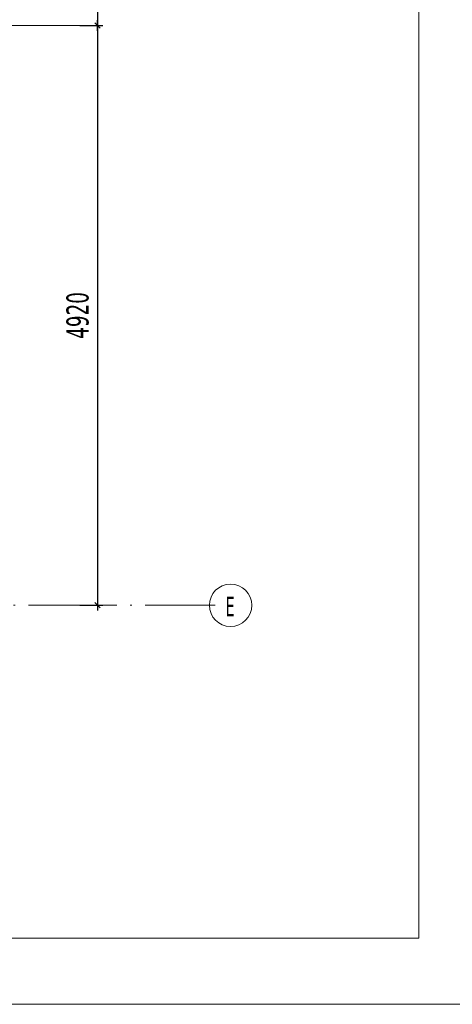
# Model space of a CAD drawing. Header units: millimetres. Extents: x 0 to 1517, y -116 to 725.
# Tile 83 of 256: x 902 to 951, y -116 to -4. Entities that reach past the tile are written whole.
import ezdxf

# ---------------------------------------------------------------- set-up
doc = ezdxf.new("R2010")
doc.units = ezdxf.units.MM
doc.linetypes.add('CADWORK_5', pattern=[13.2, 10, -1.5, 0.2, -1.5])
doc.layers.add('Ech.1_1', color=7, linetype='Continuous')
doc.layers.add('Ech.1_75', color=7, linetype='Continuous')
doc.styles.add('tahoma-', font='txt', dxfattribs={"height": 1})
doc.styles.add('tahoma-z-r', font='txt', dxfattribs={"width": 0.704918})
doc.dimstyles.new('ISO-25', dxfattribs={"dimtxt": 2.5, "dimasz": 2.5, "dimexe": 1.25, "dimexo": 0.625, "dimtad": 1, "dimtxsty": 'Standard', "dimcen": 2.5, "dimadec": 0, "dimazin": 0, "dimtfac": 1, "dimtmove": 0, "dimatfit": 3, "dimfxl": 1, "dimarcsym": 0})

# ---------------------------------------------------------------- blocks, each defined once
blk = doc.blocks.new('cw-dimension-symbol2')
at = {"color": 0, "linetype": 'Continuous', "lineweight": -2}
for p, q in [((-1, 0), (1, 0)), ((-0.5, -0.5), (0.5, 0.5))]:
    blk.add_line(p, q, dxfattribs=at)
blk = doc.blocks.new('*D197')
at = {"layer": 'Defpoints', "color": 0}
for p in [(908.67, -4.72), (908.67, -70.34), (910.67, -70.34)]:
    blk.add_point(p, dxfattribs=at)
at = {"layer": 'Ech.1_75', "color": 0, "linetype": 'Continuous', "lineweight": -2}
for p, q in [((908.67, -4.72), (911.27, -4.72)), ((910.67, -5.32), (910.67, -69.74)), ((908.67, -70.34), (911.27, -70.34))]:
    blk.add_line(p, q, dxfattribs=at)
at = {"layer": 'Ech.1_75', "color": 0, "lineweight": -2, "xscale": 0.6000000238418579, "yscale": 0.6000000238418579, "zscale": 0.6000000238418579}
for p, rotation in [((910.67, -4.72), 90), ((910.67, -70.34), 270)]:
    blk.add_blockref('cw-dimension-symbol2', p, dxfattribs=dict(at, rotation=rotation))
at = {"layer": 'Ech.1_75', "color": 7, "linetype": 'Continuous', "lineweight": 5, "insert": (908.42, -37.53), "char_height": 2.5, "attachment_point": 5, "rotation": 90, "style": 'tahoma-z-r'}
blk.add_mtext('4920', dxfattribs=at)
blk = doc.blocks.new('*D198')
at = {"layer": 'Defpoints', "color": 0}
for p in [(908.67, 38.32), (908.67, -4.72), (910.67, -4.72)]:
    blk.add_point(p, dxfattribs=at)
at = {"layer": 'Ech.1_75', "color": 0, "linetype": 'Continuous', "lineweight": -2}
for p, q in [((908.67, 38.32), (911.27, 38.32)), ((910.67, 37.72), (910.67, -4.12)), ((908.67, -4.72), (911.27, -4.72))]:
    blk.add_line(p, q, dxfattribs=at)
at = {"layer": 'Ech.1_75', "color": 0, "lineweight": -2, "xscale": 0.6000000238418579, "yscale": 0.6000000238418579, "zscale": 0.6000000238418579}
for p, rotation in [((910.67, 38.32), 90), ((910.67, -4.72), 270)]:
    blk.add_blockref('cw-dimension-symbol2', p, dxfattribs=dict(at, rotation=rotation))
at = {"layer": 'Ech.1_75', "color": 7, "linetype": 'Continuous', "lineweight": 5, "insert": (908.42, 16.8), "char_height": 2.5, "attachment_point": 5, "rotation": 90, "style": 'tahoma-z-r'}
blk.add_mtext('3230', dxfattribs=at)

msp = doc.modelspace()

# ---------------------------------------------------------------- linework, layer by layer
at = {"layer": 'Ech.1_1', "color": 7, "linetype": 'Continuous', "lineweight": 5}
msp.add_lwpolyline([(327.72, -115.512), (1516.72, -115.512), (1516.72, 725.488), (327.72, 725.488), (327.72, -115.512)], close=True, dxfattribs=at)
at = {"layer": 'Ech.1_75', "color": 7, "linetype": 'Continuous', "lineweight": 5}
msp.add_lwpolyline([(644.722, 239.316), (644.722, -108.036), (947.01, -108.036), (947.01, 239.316), (644.722, 239.316)], close=True, dxfattribs=at)
at = {"layer": 'Ech.1_75', "color": 1, "linetype": 'CADWORK_5', "lineweight": 5, "elevation": 33.333}
msp.add_lwpolyline([(885.578, -4.724), (910.673, -4.724)], dxfattribs=at)

# ---------------------------------------------------------------- dimensions: what is measured, and where the dimension line sits
at = {"layer": 'Ech.1_75', "color": 7, "linetype": 'Continuous', "lineweight": 5}
for base, p1, p2, text, picture, middle in [((910.673, -4.724), (908.673, 38.322), (908.673, -4.724), '3230', '*D198', (908.423, 16.799)), ((910.673, -70.345), (908.673, -4.724), (908.673, -70.345), '4920', '*D197', (908.423, -37.534))]:
    dim = msp.add_linear_dim(base=base, p1=p1, p2=p2, angle=270, text=text, dimstyle='ISO-25', override={"dimtxt": 2.5, "dimasz": 0.6, "dimexe": 0.6, "dimexo": 0, "dimgap": 0, "dimdec": 0, "dimlfac": 1, "dimtxsty": 'tahoma-z-r', "dimblk": 'cw-dimension-symbol2', "dimclrt": 7, "dimtmove": 2}, dxfattribs=at)
    dim.commit()
    dim.dimension.update_dxf_attribs({"geometry": picture, "text_midpoint": middle, "dimtype": 161, "text_rotation": 90})

# ---------------------------------------------------------------- next in the draw order: wipeouts: each hides what was drawn before it
at = {"linetype": 'Continuous'}
msp.add_wipeout([(925.71, -72.745), (925.725, -72.745), (925.74, -72.745), (925.756, -72.744), (925.771, -72.744), (925.786, -72.744), (925.801, -72.743), (925.816, -72.743), (925.831, -72.742), (925.846, -72.741), (925.861, -72.74), (925.876, -72.739), (925.891, -72.738), (925.906, -72.737), (925.921, -72.736), (925.936, -72.734), (925.951, -72.733), (925.966, -72.731), (925.981, -72.73), (925.996, -72.728), (926.011, -72.726), (926.026, -72.724), (926.041, -72.722), (926.056, -72.72), (926.071, -72.718), (926.086, -72.715), (926.101, -72.713), (926.116, -72.71), (926.13, -72.708), (926.145, -72.705), (926.16, -72.702), (926.175, -72.7), (926.19, -72.697), (926.204, -72.693), (926.219, -72.69), (926.234, -72.687), (926.249, -72.684), (926.263, -72.68), (926.278, -72.677), (926.293, -72.673), (926.307, -72.669), (926.322, -72.666), (926.336, -72.662), (926.351, -72.658), (926.365, -72.654), (926.38, -72.65), (926.394, -72.645), (926.409, -72.641), (926.423, -72.637), (926.438, -72.632), (926.452, -72.627), (926.466, -72.623), (926.481, -72.618), (926.495, -72.613), (926.509, -72.608), (926.523, -72.603), (926.537, -72.598), (926.552, -72.593), (926.566, -72.587), (926.58, -72.582), (926.594, -72.576), (926.608, -72.571), (926.622, -72.565), (926.636, -72.559), (926.65, -72.553), (926.663, -72.548), (926.677, -72.541), (926.691, -72.535), (926.705, -72.529), (926.719, -72.523), (926.732, -72.516), (926.746, -72.51), (926.759, -72.503), (926.773, -72.497), (926.786, -72.49), (926.8, -72.483), (926.813, -72.476), (926.827, -72.469), (926.84, -72.462), (926.853, -72.455), (926.867, -72.448), (926.88, -72.441), (926.893, -72.433), (926.906, -72.426), (926.919, -72.418), (926.932, -72.411), (926.945, -72.403), (926.958, -72.395), (926.971, -72.387), (926.984, -72.379), (926.996, -72.371), (927.009, -72.363), (927.022, -72.355), (927.034, -72.347), (927.047, -72.338), (927.059, -72.33), (927.072, -72.321), (927.084, -72.313), (927.097, -72.304), (927.109, -72.295), (927.121, -72.287), (927.133, -72.278), (927.145, -72.269), (927.157, -72.26), (927.169, -72.25), (927.181, -72.241), (927.193, -72.232), (927.205, -72.223), (927.217, -72.213), (927.229, -72.204), (927.24, -72.194), (927.252, -72.184), (927.263, -72.175), (927.275, -72.165), (927.286, -72.155), (927.297, -72.145), (927.309, -72.135), (927.32, -72.125), (927.331, -72.115), (927.342, -72.105), (927.353, -72.094), (927.364, -72.084), (927.375, -72.074), (927.386, -72.063), (927.397, -72.053), (927.407, -72.042), (927.418, -72.031), (927.429, -72.02), (927.439, -72.01), (927.45, -71.999), (927.46, -71.988), (927.47, -71.977), (927.48, -71.966), (927.491, -71.955), (927.501, -71.943), (927.511, -71.932), (927.521, -71.921), (927.53, -71.909), (927.54, -71.898), (927.55, -71.886), (927.56, -71.875), (927.569, -71.863), (927.579, -71.851), (927.588, -71.84), (927.597, -71.828), (927.607, -71.816), (927.616, -71.804), (927.625, -71.792), (927.634, -71.78), (927.643, -71.768), (927.652, -71.756), (927.661, -71.743), (927.67, -71.731), (927.678, -71.719), (927.687, -71.706), (927.695, -71.694), (927.704, -71.681), (927.712, -71.669), (927.72, -71.656), (927.729, -71.644), (927.737, -71.631), (927.745, -71.618), (927.753, -71.605), (927.761, -71.592), (927.768, -71.58), (927.776, -71.567), (927.784, -71.554), (927.791, -71.541), (927.799, -71.527), (927.806, -71.514), (927.813, -71.501), (927.821, -71.488), (927.828, -71.475), (927.835, -71.461), (927.842, -71.448), (927.849, -71.434), (927.856, -71.421), (927.862, -71.408), (927.869, -71.394), (927.875, -71.38), (927.882, -71.367), (927.888, -71.353), (927.895, -71.339), (927.901, -71.326), (927.907, -71.312), (927.913, -71.298), (927.919, -71.284), (927.925, -71.27), (927.931, -71.256), (927.936, -71.242), (927.942, -71.228), (927.947, -71.214), (927.953, -71.2), (927.958, -71.186), (927.963, -71.172), (927.968, -71.158), (927.974, -71.144), (927.978, -71.129), (927.983, -71.115), (927.988, -71.101), (927.993, -71.087), (927.997, -71.072), (928.002, -71.058), (928.006, -71.043), (928.011, -71.029), (928.015, -71.014), (928.019, -71), (928.023, -70.985), (928.027, -70.971), (928.031, -70.956), (928.035, -70.942), (928.039, -70.927), (928.042, -70.912), (928.046, -70.898), (928.049, -70.883), (928.053, -70.868), (928.056, -70.854), (928.059, -70.839), (928.062, -70.824), (928.065, -70.809), (928.068, -70.795), (928.071, -70.78), (928.073, -70.765), (928.076, -70.75), (928.078, -70.735), (928.081, -70.72), (928.083, -70.705), (928.085, -70.691), (928.087, -70.676), (928.089, -70.661), (928.091, -70.646), (928.093, -70.631), (928.095, -70.616), (928.097, -70.601), (928.098, -70.586), (928.1, -70.571), (928.101, -70.556), (928.102, -70.541), (928.104, -70.526), (928.105, -70.511), (928.106, -70.496), (928.106, -70.481), (928.107, -70.465), (928.108, -70.45), (928.109, -70.435), (928.109, -70.42), (928.11, -70.405), (928.11, -70.39), (928.11, -70.375), (928.11, -70.36), (928.11, -70.345), (928.11, -70.33), (928.11, -70.315), (928.11, -70.3), (928.11, -70.285), (928.109, -70.27), (928.109, -70.254), (928.108, -70.239), (928.107, -70.224), (928.106, -70.209), (928.106, -70.194), (928.105, -70.179), (928.104, -70.164), (928.102, -70.149), (928.101, -70.134), (928.1, -70.119), (928.098, -70.104), (928.097, -70.089), (928.095, -70.074), (928.093, -70.059), (928.091, -70.044), (928.089, -70.029), (928.087, -70.014), (928.085, -69.999), (928.083, -69.984), (928.081, -69.969), (928.078, -69.955), (928.076, -69.94), (928.073, -69.925), (928.071, -69.91), (928.068, -69.895), (928.065, -69.88), (928.062, -69.866), (928.059, -69.851), (928.056, -69.836), (928.053, -69.821), (928.049, -69.807), (928.046, -69.792), (928.042, -69.777), (928.039, -69.763), (928.035, -69.748), (928.031, -69.733), (928.027, -69.719), (928.023, -69.704), (928.019, -69.69), (928.015, -69.675), (928.011, -69.661), (928.006, -69.646), (928.002, -69.632), (927.997, -69.618), (927.993, -69.603), (927.988, -69.589), (927.983, -69.575), (927.978, -69.56), (927.974, -69.546), (927.968, -69.532), (927.963, -69.518), (927.958, -69.504), (927.953, -69.49), (927.947, -69.475), (927.942, -69.461), (927.936, -69.447), (927.931, -69.433), (927.925, -69.419), (927.919, -69.406), (927.913, -69.392), (927.907, -69.378), (927.901, -69.364), (927.895, -69.35), (927.888, -69.337), (927.882, -69.323), (927.875, -69.309), (927.869, -69.296), (927.862, -69.282), (927.856, -69.269), (927.849, -69.255), (927.842, -69.242), (927.835, -69.229), (927.828, -69.215), (927.821, -69.202), (927.813, -69.189), (927.806, -69.175), (927.799, -69.162), (927.791, -69.149), (927.784, -69.136), (927.776, -69.123), (927.768, -69.11), (927.761, -69.097), (927.753, -69.084), (927.745, -69.072), (927.737, -69.059), (927.729, -69.046), (927.72, -69.034), (927.712, -69.021), (927.704, -69.008), (927.695, -68.996), (927.687, -68.983), (927.678, -68.971), (927.67, -68.959), (927.661, -68.946), (927.652, -68.934), (927.643, -68.922), (927.634, -68.91), (927.625, -68.898), (927.616, -68.886), (927.607, -68.874), (927.597, -68.862), (927.588, -68.85), (927.579, -68.838), (927.569, -68.827), (927.56, -68.815), (927.55, -68.803), (927.54, -68.792), (927.53, -68.78), (927.521, -68.769), (927.511, -68.758), (927.501, -68.746), (927.491, -68.735), (927.48, -68.724), (927.47, -68.713), (927.46, -68.702), (927.45, -68.691), (927.439, -68.68), (927.429, -68.669), (927.418, -68.659), (927.407, -68.648), (927.397, -68.637), (927.386, -68.627), (927.375, -68.616), (927.364, -68.606), (927.353, -68.595), (927.342, -68.585), (927.331, -68.575), (927.32, -68.565), (927.309, -68.555), (927.297, -68.545), (927.286, -68.535), (927.275, -68.525), (927.263, -68.515), (927.252, -68.505), (927.24, -68.496), (927.229, -68.486), (927.217, -68.477), (927.205, -68.467), (927.193, -68.458), (927.181, -68.449), (927.169, -68.439), (927.157, -68.43), (927.145, -68.421), (927.133, -68.412), (927.121, -68.403), (927.109, -68.394), (927.097, -68.386), (927.084, -68.377), (927.072, -68.368), (927.059, -68.36), (927.047, -68.351), (927.034, -68.343), (927.022, -68.335), (927.009, -68.327), (926.996, -68.319), (926.984, -68.31), (926.971, -68.303), (926.958, -68.295), (926.945, -68.287), (926.932, -68.279), (926.919, -68.271), (926.906, -68.264), (926.893, -68.256), (926.88, -68.249), (926.867, -68.242), (926.853, -68.235), (926.84, -68.227), (926.827, -68.22), (926.813, -68.213), (926.8, -68.206), (926.786, -68.2), (926.773, -68.193), (926.759, -68.186), (926.746, -68.18), (926.732, -68.173), (926.719, -68.167), (926.705, -68.161), (926.691, -68.154), (926.677, -68.148), (926.663, -68.142), (926.65, -68.136), (926.636, -68.13), (926.622, -68.125), (926.608, -68.119), (926.594, -68.113), (926.58, -68.108), (926.566, -68.103), (926.552, -68.097), (926.537, -68.092), (926.523, -68.087), (926.509, -68.082), (926.495, -68.077), (926.481, -68.072), (926.466, -68.067), (926.452, -68.062), (926.438, -68.058), (926.423, -68.053), (926.409, -68.049), (926.394, -68.044), (926.38, -68.04), (926.365, -68.036), (926.351, -68.032), (926.336, -68.028), (926.322, -68.024), (926.307, -68.02), (926.293, -68.017), (926.278, -68.013), (926.263, -68.009), (926.249, -68.006), (926.234, -68.003), (926.219, -67.999), (926.204, -67.996), (926.19, -67.993), (926.175, -67.99), (926.16, -67.987), (926.145, -67.985), (926.13, -67.982), (926.116, -67.979), (926.101, -67.977), (926.086, -67.974), (926.071, -67.972), (926.056, -67.97), (926.041, -67.968), (926.026, -67.966), (926.011, -67.964), (925.996, -67.962), (925.981, -67.96), (925.966, -67.959), (925.951, -67.957), (925.936, -67.956), (925.921, -67.954), (925.906, -67.953), (925.891, -67.952), (925.876, -67.951), (925.861, -67.95), (925.846, -67.949), (925.831, -67.948), (925.816, -67.947), (925.801, -67.947), (925.786, -67.946), (925.771, -67.946), (925.756, -67.945), (925.74, -67.945), (925.725, -67.945), (925.71, -67.945), (925.695, -67.945), (925.68, -67.945), (925.665, -67.945), (925.65, -67.946), (925.635, -67.946), (925.62, -67.947), (925.605, -67.947), (925.59, -67.948), (925.575, -67.949), (925.56, -67.95), (925.545, -67.951), (925.53, -67.952), (925.515, -67.953), (925.499, -67.954), (925.484, -67.956), (925.469, -67.957), (925.454, -67.959), (925.439, -67.96), (925.425, -67.962), (925.41, -67.964), (925.395, -67.966), (925.38, -67.968), (925.365, -67.97), (925.35, -67.972), (925.335, -67.974), (925.32, -67.977), (925.305, -67.979), (925.29, -67.982), (925.275, -67.985), (925.261, -67.987), (925.246, -67.99), (925.231, -67.993), (925.216, -67.996), (925.202, -67.999), (925.187, -68.003), (925.172, -68.006), (925.157, -68.009), (925.143, -68.013), (925.128, -68.017), (925.113, -68.02), (925.099, -68.024), (925.084, -68.028), (925.07, -68.032), (925.055, -68.036), (925.041, -68.04), (925.026, -68.044), (925.012, -68.049), (924.997, -68.053), (924.983, -68.058), (924.969, -68.062), (924.954, -68.067), (924.94, -68.072), (924.926, -68.077), (924.912, -68.082), (924.897, -68.087), (924.883, -68.092), (924.869, -68.097), (924.855, -68.103), (924.841, -68.108), (924.827, -68.113), (924.813, -68.119), (924.799, -68.125), (924.785, -68.13), (924.771, -68.136), (924.757, -68.142), (924.743, -68.148), (924.73, -68.154), (924.716, -68.161), (924.702, -68.167), (924.688, -68.173), (924.675, -68.18), (924.661, -68.186), (924.648, -68.193), (924.634, -68.2), (924.621, -68.206), (924.607, -68.213), (924.594, -68.22), (924.581, -68.227), (924.567, -68.235), (924.554, -68.242), (924.541, -68.249), (924.528, -68.256), (924.515, -68.264), (924.502, -68.271), (924.489, -68.279), (924.476, -68.287), (924.463, -68.295), (924.45, -68.303), (924.437, -68.31), (924.424, -68.319), (924.412, -68.327), (924.399, -68.335), (924.386, -68.343), (924.374, -68.351), (924.361, -68.36), (924.349, -68.368), (924.336, -68.377), (924.324, -68.386), (924.312, -68.394), (924.3, -68.403), (924.287, -68.412), (924.275, -68.421), (924.263, -68.43), (924.251, -68.439), (924.239, -68.449), (924.227, -68.458), (924.216, -68.467), (924.204, -68.477), (924.192, -68.486), (924.181, -68.496), (924.169, -68.505), (924.157, -68.515), (924.146, -68.525), (924.135, -68.535), (924.123, -68.545), (924.112, -68.555), (924.101, -68.565), (924.09, -68.575), (924.078, -68.585), (924.067, -68.595), (924.056, -68.606), (924.046, -68.616), (924.035, -68.627), (924.024, -68.637), (924.013, -68.648), (924.003, -68.659), (923.992, -68.669), (923.982, -68.68), (923.971, -68.691), (923.961, -68.702), (923.951, -68.713), (923.94, -68.724), (923.93, -68.735), (923.92, -68.746), (923.91, -68.758), (923.9, -68.769), (923.89, -68.78), (923.88, -68.792), (923.871, -68.803), (923.861, -68.815), (923.852, -68.827), (923.842, -68.838), (923.833, -68.85), (923.823, -68.862), (923.814, -68.874), (923.805, -68.886), (923.796, -68.898), (923.787, -68.91), (923.778, -68.922), (923.769, -68.934), (923.76, -68.946), (923.751, -68.959), (923.742, -68.971), (923.734, -68.983), (923.725, -68.996), (923.717, -69.008), (923.709, -69.021), (923.7, -69.034), (923.692, -69.046), (923.684, -69.059), (923.676, -69.072), (923.668, -69.084), (923.66, -69.097), (923.652, -69.11), (923.645, -69.123), (923.637, -69.136), (923.629, -69.149), (923.622, -69.162), (923.615, -69.175), (923.607, -69.189), (923.6, -69.202), (923.593, -69.215), (923.586, -69.229), (923.579, -69.242), (923.572, -69.255), (923.565, -69.269), (923.558, -69.282), (923.552, -69.296), (923.545, -69.309), (923.539, -69.323), (923.532, -69.337), (923.526, -69.35), (923.52, -69.364), (923.514, -69.378), (923.508, -69.392), (923.502, -69.406), (923.496, -69.419), (923.49, -69.433), (923.484, -69.447), (923.479, -69.461), (923.473, -69.475), (923.468, -69.49), (923.463, -69.504), (923.457, -69.518), (923.452, -69.532), (923.447, -69.546), (923.442, -69.56), (923.437, -69.575), (923.433, -69.589), (923.428, -69.603), (923.423, -69.618), (923.419, -69.632), (923.414, -69.646), (923.41, -69.661), (923.406, -69.675), (923.401, -69.69), (923.397, -69.704), (923.393, -69.719), (923.39, -69.733), (923.386, -69.748), (923.382, -69.763), (923.378, -69.777), (923.375, -69.792), (923.371, -69.807), (923.368, -69.821), (923.365, -69.836), (923.362, -69.851), (923.359, -69.866), (923.356, -69.88), (923.353, -69.895), (923.35, -69.91), (923.347, -69.925), (923.345, -69.94), (923.342, -69.955), (923.34, -69.969), (923.338, -69.984), (923.335, -69.999), (923.333, -70.014), (923.331, -70.029), (923.329, -70.044), (923.327, -70.059), (923.326, -70.074), (923.324, -70.089), (923.322, -70.104), (923.321, -70.119), (923.32, -70.134), (923.318, -70.149), (923.317, -70.164), (923.316, -70.179), (923.315, -70.194), (923.314, -70.209), (923.313, -70.224), (923.313, -70.239), (923.312, -70.254), (923.312, -70.27), (923.311, -70.285), (923.311, -70.3), (923.311, -70.315), (923.31, -70.33), (923.31, -70.345), (923.31, -70.36), (923.311, -70.375), (923.311, -70.39), (923.311, -70.405), (923.312, -70.42), (923.312, -70.435), (923.313, -70.45), (923.313, -70.465), (923.314, -70.481), (923.315, -70.496), (923.316, -70.511), (923.317, -70.526), (923.318, -70.541), (923.32, -70.556), (923.321, -70.571), (923.322, -70.586), (923.324, -70.601), (923.326, -70.616), (923.327, -70.631), (923.329, -70.646), (923.331, -70.661), (923.333, -70.676), (923.335, -70.691), (923.338, -70.705), (923.34, -70.72), (923.342, -70.735), (923.345, -70.75), (923.347, -70.765), (923.35, -70.78), (923.353, -70.795), (923.356, -70.809), (923.359, -70.824), (923.362, -70.839), (923.365, -70.854), (923.368, -70.868), (923.371, -70.883), (923.375, -70.898), (923.378, -70.912), (923.382, -70.927), (923.386, -70.942), (923.39, -70.956), (923.393, -70.971), (923.397, -70.985), (923.401, -71), (923.406, -71.014), (923.41, -71.029), (923.414, -71.043), (923.419, -71.058), (923.423, -71.072), (923.428, -71.087), (923.433, -71.101), (923.437, -71.115), (923.442, -71.129), (923.447, -71.144), (923.452, -71.158), (923.457, -71.172), (923.463, -71.186), (923.468, -71.2), (923.473, -71.214), (923.479, -71.228), (923.484, -71.242), (923.49, -71.256), (923.496, -71.27), (923.502, -71.284), (923.508, -71.298), (923.514, -71.312), (923.52, -71.326), (923.526, -71.339), (923.532, -71.353), (923.539, -71.367), (923.545, -71.38), (923.552, -71.394), (923.558, -71.408), (923.565, -71.421), (923.572, -71.434), (923.579, -71.448), (923.586, -71.461), (923.593, -71.475), (923.6, -71.488), (923.607, -71.501), (923.615, -71.514), (923.622, -71.527), (923.629, -71.541), (923.637, -71.554), (923.645, -71.567), (923.652, -71.58), (923.66, -71.592), (923.668, -71.605), (923.676, -71.618), (923.684, -71.631), (923.692, -71.644), (923.7, -71.656), (923.709, -71.669), (923.717, -71.681), (923.725, -71.694), (923.734, -71.706), (923.742, -71.719), (923.751, -71.731), (923.76, -71.743), (923.769, -71.756), (923.778, -71.768), (923.787, -71.78), (923.796, -71.792), (923.805, -71.804), (923.814, -71.816), (923.823, -71.828), (923.833, -71.84), (923.842, -71.851), (923.852, -71.863), (923.861, -71.875), (923.871, -71.886), (923.88, -71.898), (923.89, -71.909), (923.9, -71.921), (923.91, -71.932), (923.92, -71.943), (923.93, -71.955), (923.94, -71.966), (923.951, -71.977), (923.961, -71.988), (923.971, -71.999), (923.982, -72.01), (923.992, -72.02), (924.003, -72.031), (924.013, -72.042), (924.024, -72.053), (924.035, -72.063), (924.046, -72.074), (924.056, -72.084), (924.067, -72.094), (924.078, -72.105), (924.09, -72.115), (924.101, -72.125), (924.112, -72.135), (924.123, -72.145), (924.135, -72.155), (924.146, -72.165), (924.157, -72.175), (924.169, -72.184), (924.181, -72.194), (924.192, -72.204), (924.204, -72.213), (924.216, -72.223), (924.227, -72.232), (924.239, -72.241), (924.251, -72.25), (924.263, -72.26), (924.275, -72.269), (924.287, -72.278), (924.3, -72.287), (924.312, -72.295), (924.324, -72.304), (924.336, -72.313), (924.349, -72.321), (924.361, -72.33), (924.374, -72.338), (924.386, -72.347), (924.399, -72.355), (924.412, -72.363), (924.424, -72.371), (924.437, -72.379), (924.45, -72.387), (924.463, -72.395), (924.476, -72.403), (924.489, -72.411), (924.502, -72.418), (924.515, -72.426), (924.528, -72.433), (924.541, -72.441), (924.554, -72.448), (924.567, -72.455), (924.581, -72.462), (924.594, -72.469), (924.607, -72.476), (924.621, -72.483), (924.634, -72.49), (924.648, -72.497), (924.661, -72.503), (924.675, -72.51), (924.688, -72.516), (924.702, -72.523), (924.716, -72.529), (924.73, -72.535), (924.743, -72.541), (924.757, -72.548), (924.771, -72.553), (924.785, -72.559), (924.799, -72.565), (924.813, -72.571), (924.827, -72.576), (924.841, -72.582), (924.855, -72.587), (924.869, -72.593), (924.883, -72.598), (924.897, -72.603), (924.912, -72.608), (924.926, -72.613), (924.94, -72.618), (924.954, -72.623), (924.969, -72.627), (924.983, -72.632), (924.997, -72.637), (925.012, -72.641), (925.026, -72.645), (925.041, -72.65), (925.055, -72.654), (925.07, -72.658), (925.084, -72.662), (925.099, -72.666), (925.113, -72.669), (925.128, -72.673), (925.143, -72.677), (925.157, -72.68), (925.172, -72.684), (925.187, -72.687), (925.202, -72.69), (925.216, -72.693), (925.231, -72.697), (925.246, -72.7), (925.261, -72.702), (925.275, -72.705), (925.29, -72.708), (925.305, -72.71), (925.32, -72.713), (925.335, -72.715), (925.35, -72.718), (925.365, -72.72), (925.38, -72.722), (925.395, -72.724), (925.41, -72.726), (925.425, -72.728), (925.439, -72.73), (925.454, -72.731), (925.469, -72.733), (925.484, -72.734), (925.499, -72.736), (925.515, -72.737), (925.53, -72.738), (925.545, -72.739), (925.56, -72.74), (925.575, -72.741), (925.59, -72.742), (925.605, -72.743), (925.62, -72.743), (925.635, -72.744), (925.65, -72.744), (925.665, -72.744), (925.68, -72.745), (925.695, -72.745)], dxfattribs=at).dxf.layer = 'Ech.1_75'

# ---------------------------------------------------------------- next in the draw order: linework, layer by layer
at = {"layer": 'Ech.1_75', "color": 7, "linetype": 'CADWORK_5', "lineweight": 5}
msp.add_lwpolyline([(665.249, -70.345), (923.977, -70.345)], dxfattribs=at)
at = {"layer": 'Ech.1_75', "color": 7, "lineweight": 5}
msp.add_circle((925.71, -70.345), 2.4, dxfattribs=at)

# ---------------------------------------------------------------- next in the draw order: texts
at = {"layer": 'Ech.1_75', "color": 7, "linetype": 'Continuous', "style": 'tahoma-', "width": 0.6}
msp.add_text('E', height=2.229, dxfattribs=at).set_placement((925.161, -71.595))

doc.saveas('drawing.dxf')
